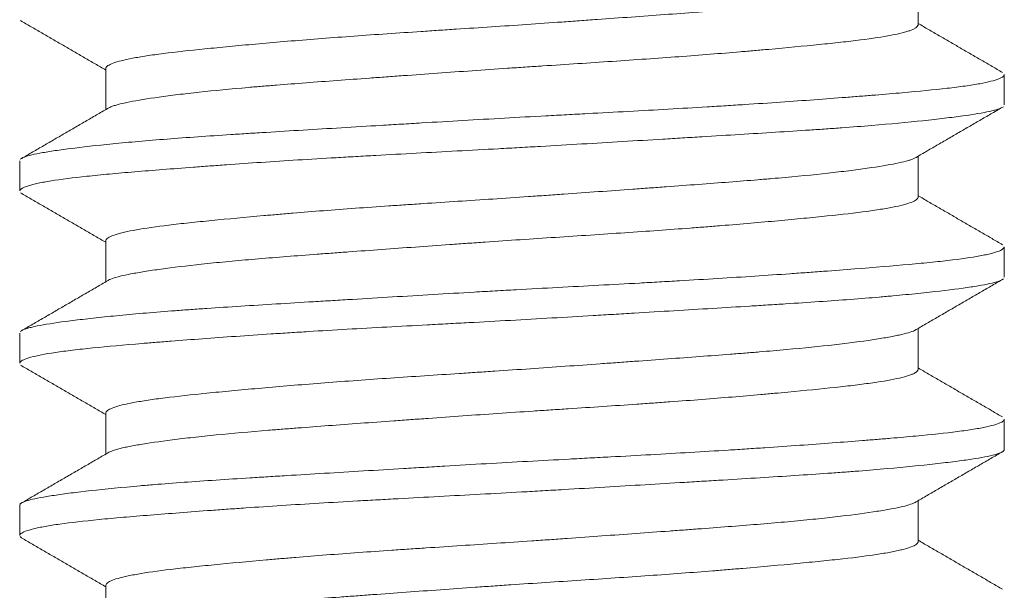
# Model space of a CAD drawing. Header units: millimetres. Extents: x 28 to 2257, y 19 to 785.
# Tile 39 of 55: x 1655.35 to 1659.35, y 363.8 to 366.12. Entities that reach past the tile are written whole.
import ezdxf

# ---------------------------------------------------------------- set-up
doc = ezdxf.new("R2010")
doc.units = ezdxf.units.MM
doc.layers.add('1', color=7, linetype='Continuous', true_color=0xffffff)

msp = doc.modelspace()

# ---------------------------------------------------------------- linework, layer by layer
at = {"layer": '1', "color": 155, "linetype": 'Continuous', "lineweight": 18}
for p, q in [((1659.0032, 366.0957), (1659.0032, 366.2626)), ((1655.7032, 365.9191), (1655.7032, 365.7523)), ((1659.3532, 365.7715), (1659.3532, 365.8935)), ((1659.0032, 365.396), (1659.0032, 365.5626)), ((1655.3532, 365.544), (1655.3532, 365.4214)), ((1655.7032, 365.2191), (1655.7032, 365.0523)), ((1659.3532, 365.0709), (1659.3532, 365.1936)), ((1655.3532, 364.8434), (1655.3532, 364.7214)), ((1659.0032, 364.6956), (1659.0032, 364.8626)), ((1655.7032, 364.5193), (1655.7032, 364.3523)), ((1659.3532, 364.3715), (1659.3532, 364.4938)), ((1659.0032, 363.996), (1659.0032, 364.1626)), ((1655.3532, 364.1437), (1655.3532, 364.0211)), ((1655.3547, 364.0167), (1655.3608, 364.0113)), ((1655.7032, 363.8189), (1655.7032, 363.6523))]:
    msp.add_line(p, q, dxfattribs=at)
for points, knots in [([(1658.9937, 366.2571), (1658.9918, 366.2559), (1658.9896, 366.2548), (1658.9739, 366.2474), (1658.9525, 366.2413), (1658.9155, 366.2334), (1658.9076, 366.2318), (1658.8907, 366.2286), (1658.8818, 366.227), (1658.8535, 366.2221), (1658.8329, 366.2189), (1658.7657, 366.209), (1658.7137, 366.2023), (1658.6398, 366.1939), (1658.6246, 366.1922), (1658.5932, 366.1889), (1658.5772, 366.1872), (1658.528, 366.1823), (1658.4938, 366.179), (1658.3874, 366.1695), (1658.3111, 366.1634), (1658.2091, 366.1555), (1658.1883, 366.1539), (1658.1462, 366.1508), (1658.125, 366.1492), (1658.0608, 366.1444), (1658.0172, 366.1412), (1657.8845, 366.1315), (1657.7931, 366.1248), (1657.6752, 366.1164), (1657.6514, 366.1147), (1657.6038, 366.1113), (1657.58, 366.1096), (1657.5085, 366.1045), (1657.4609, 366.1012), (1657.3177, 366.0913), (1657.2221, 366.0851), (1657.1025, 366.0772), (1657.0786, 366.0757), (1657.0311, 366.0725), (1657.0076, 366.071), (1656.9375, 366.0663), (1656.8914, 366.0632), (1656.7551, 366.0538), (1656.6668, 366.0474), (1656.5385, 366.0374), (1656.497, 366.0341), (1656.4165, 366.0274), (1656.3387, 366.0207), (1656.2476, 366.0124), (1656.1959, 366.0075), (1656.1621, 366.0042), (1656.1455, 366.0026), (1656.0644, 365.9946), (1656.0067, 365.9884), (1655.9305, 365.9791), (1655.895, 365.9744), (1655.8635, 365.9696), (1655.8434, 365.9663), (1655.8338, 365.9647), (1655.7883, 365.9565), (1655.7602, 365.9499), (1655.7301, 365.9398), (1655.718, 365.9348), (1655.7106, 365.9297), (1655.7067, 365.9264), (1655.7052, 365.9247), (1655.7036, 365.9217), (1655.7033, 365.9205), (1655.7032, 365.9192)], [0, 0, 0, 0, 0.010589, 0.010589, 0.06814, 0.06814, 0.082528, 0.082528, 0.096915, 0.096915, 0.125691, 0.125691, 0.183241, 0.183241, 0.197629, 0.197629, 0.212017, 0.212017, 0.240792, 0.240792, 0.298343, 0.298343, 0.31273, 0.31273, 0.327118, 0.327118, 0.355893, 0.355893, 0.413444, 0.413444, 0.427831, 0.427831, 0.442219, 0.442219, 0.470994, 0.470994, 0.528545, 0.528545, 0.542933, 0.542933, 0.55732, 0.55732, 0.586096, 0.586096, 0.643646, 0.643646, 0.672422, 0.672422, 0.701197, 0.729972, 0.74436, 0.74436, 0.758748, 0.758748, 0.816298, 0.816298, 0.845074, 0.859461, 0.859461, 0.873849, 0.873849, 0.9314, 0.9314, 0.960175, 0.974563, 0.974563, 0.98895, 0.98895, 1, 1, 1, 1]), ([(1655.7125, 365.7577), (1655.7163, 365.76), (1655.7211, 365.7623), (1655.7311, 365.7661), (1655.7357, 365.7677), (1655.746, 365.7708), (1655.7516, 365.7724), (1655.7699, 365.7771), (1655.7841, 365.7802), (1655.8323, 365.7896), (1655.872, 365.7961), (1655.9313, 365.8044), (1655.9437, 365.806), (1655.9693, 365.8094), (1655.9825, 365.8111), (1656.0234, 365.8161), (1656.0522, 365.8194), (1656.1432, 365.8294), (1656.21, 365.8358), (1656.3013, 365.8437), (1656.32, 365.8453), (1656.358, 365.8484), (1656.3772, 365.85), (1656.4357, 365.8546), (1656.4756, 365.8577), (1656.5986, 365.8671), (1656.6845, 365.8734), (1656.797, 365.8816), (1656.8198, 365.8833), (1656.8655, 365.8866), (1656.8884, 365.8882), (1656.9575, 365.8932), (1657.0039, 365.8966), (1657.144, 365.9066), (1657.2388, 365.9133), (1657.3591, 365.9215), (1657.3833, 365.9231), (1657.4312, 365.9263), (1657.4551, 365.9279), (1657.5265, 365.9326), (1657.5738, 365.9357), (1657.7145, 365.9449), (1657.8069, 365.9511), (1657.9434, 365.9606), (1657.988, 365.9638), (1658.0749, 365.9703), (1658.1599, 365.9768), (1658.2611, 365.9851), (1658.3195, 365.9901), (1658.3579, 365.9935), (1658.377, 365.9951), (1658.4703, 366.0035), (1658.5386, 366.01), (1658.6319, 366.0194), (1658.6763, 366.0241), (1658.7171, 366.0287), (1658.7436, 366.0319), (1658.7564, 366.0334), (1658.8182, 366.0413), (1658.8598, 366.0476), (1658.9108, 366.0573), (1658.9335, 366.0622), (1658.9519, 366.0673), (1658.9631, 366.0706), (1658.9682, 366.0723), (1658.9911, 366.0808), (1659.0011, 366.0875), (1659.0031, 366.0949), (1659.0032, 366.0957), (1659.0032, 366.0966)], [0, 0, 0, 0, 0.021024, 0.021024, 0.035306, 0.035306, 0.049589, 0.049589, 0.078154, 0.078154, 0.135283, 0.135283, 0.149566, 0.149566, 0.163848, 0.163848, 0.192413, 0.192413, 0.249543, 0.249543, 0.263825, 0.263825, 0.278108, 0.278108, 0.306673, 0.306673, 0.363803, 0.363803, 0.378085, 0.378085, 0.392367, 0.392367, 0.420932, 0.420932, 0.478062, 0.478062, 0.492345, 0.492345, 0.506627, 0.506627, 0.535192, 0.535192, 0.592322, 0.592322, 0.620887, 0.620887, 0.649452, 0.678016, 0.692299, 0.692299, 0.706581, 0.706581, 0.763711, 0.763711, 0.792276, 0.806559, 0.806559, 0.820841, 0.820841, 0.877971, 0.877971, 0.906536, 0.920818, 0.920818, 0.935101, 0.935101, 0.99223, 0.99223, 1, 1, 1, 1]), ([(1655.3614, 365.5539), (1655.3631, 365.5549), (1655.3649, 365.5559), (1655.3802, 365.5628), (1655.4027, 365.5687), (1655.4427, 365.5763), (1655.4513, 365.5778), (1655.4696, 365.5809), (1655.4794, 365.5824), (1655.5102, 365.5871), (1655.5329, 365.5902), (1655.6072, 365.5997), (1655.6649, 365.6062), (1655.7476, 365.6144), (1655.7646, 365.6161), (1655.7998, 365.6194), (1655.8179, 365.621), (1655.8733, 365.6259), (1655.9118, 365.6291), (1656.0321, 365.6385), (1656.1185, 365.6444), (1656.2346, 365.652), (1656.2582, 365.6535), (1656.3062, 365.6565), (1656.3306, 365.658), (1656.4042, 365.6626), (1656.4542, 365.6657), (1656.6068, 365.675), (1656.7122, 365.6813), (1656.8484, 365.6895), (1656.8759, 365.6911), (1656.9313, 365.6944), (1656.9591, 365.6961), (1657.0426, 365.7011), (1657.0984, 365.7044), (1657.2661, 365.7142), (1657.3784, 365.7205), (1657.5194, 365.7281), (1657.5477, 365.7296), (1657.6042, 365.7327), (1657.6324, 365.7342), (1657.7163, 365.7387), (1657.7716, 365.7417), (1657.9354, 365.7506), (1658.0419, 365.7567), (1658.1717, 365.7645), (1658.1975, 365.7661), (1658.2487, 365.7693), (1658.274, 365.7709), (1658.3489, 365.7758), (1658.3973, 365.779), (1658.5386, 365.7888), (1658.6272, 365.7953), (1658.7311, 365.8034), (1658.7515, 365.805), (1658.7916, 365.8081), (1658.8112, 365.8097), (1658.8684, 365.8143), (1658.9046, 365.8174), (1659.0073, 365.8264), (1659.0681, 365.8323), (1659.1342, 365.84), (1659.147, 365.8415), (1659.1714, 365.8447), (1659.1831, 365.8462), (1659.2163, 365.851), (1659.236, 365.8541), (1659.2886, 365.8638), (1659.3145, 365.8703), (1659.3354, 365.8786), (1659.339, 365.8803), (1659.345, 365.8836), (1659.3474, 365.8852), (1659.3522, 365.8896), (1659.3535, 365.8923), (1659.3531, 365.8949)], [0, 0, 0, 0, 0.00885, 0.00885, 0.064159, 0.064159, 0.077987, 0.077987, 0.091814, 0.091814, 0.119469, 0.119469, 0.174779, 0.174779, 0.188606, 0.188606, 0.202434, 0.202434, 0.230088, 0.230088, 0.285398, 0.285398, 0.299226, 0.299226, 0.313053, 0.313053, 0.340708, 0.340708, 0.396018, 0.396018, 0.409845, 0.409845, 0.423673, 0.423673, 0.451327, 0.451327, 0.506637, 0.506637, 0.520465, 0.520465, 0.534292, 0.534292, 0.561947, 0.561947, 0.617257, 0.617257, 0.631084, 0.631084, 0.644912, 0.644912, 0.672566, 0.672566, 0.727876, 0.727876, 0.741704, 0.741704, 0.755531, 0.755531, 0.783186, 0.783186, 0.838496, 0.838496, 0.852323, 0.852323, 0.86615, 0.86615, 0.893805, 0.893805, 0.949115, 0.949115, 0.962942, 0.962942, 0.97677, 0.97677, 1, 1, 1, 1]), ([(1659.3452, 365.7611), (1659.341, 365.7586), (1659.3353, 365.7562), (1659.3234, 365.7522), (1659.3183, 365.7507), (1659.3069, 365.7477), (1659.3006, 365.7462), (1659.2663, 365.7386), (1659.23, 365.7326), (1659.1623, 365.7232), (1659.1376, 365.72), (1659.0971, 365.7152), (1659.083, 365.7136), (1659.0538, 365.7103), (1659.0386, 365.7086), (1658.9608, 365.7004), (1658.8912, 365.6939), (1658.7761, 365.6843), (1658.736, 365.6812), (1658.6731, 365.6766), (1658.6517, 365.675), (1658.6079, 365.672), (1658.5856, 365.6704), (1658.4729, 365.6629), (1658.3779, 365.657), (1658.2285, 365.6478), (1658.1776, 365.6447), (1658.0993, 365.64), (1658.0729, 365.6384), (1658.0196, 365.6351), (1657.9927, 365.6335), (1657.858, 365.6254), (1657.7485, 365.6189), (1657.5818, 365.609), (1657.5257, 365.6057), (1657.4411, 365.6009), (1657.4127, 365.5992), (1657.3559, 365.596), (1657.3274, 365.5944), (1657.186, 365.5867), (1657.0743, 365.5808), (1656.909, 365.5718), (1656.8543, 365.5689), (1656.7727, 365.5643), (1656.7456, 365.5628), (1656.6917, 365.5597), (1656.6649, 365.5582), (1656.5328, 365.5504), (1656.4316, 365.5441), (1656.2866, 365.5344), (1656.2394, 365.5311), (1656.1703, 365.5262), (1656.1475, 365.5245), (1656.1026, 365.5212), (1656.0806, 365.5196), (1655.9727, 365.5114), (1655.8935, 365.5052), (1655.7852, 365.4961), (1655.7508, 365.4931), (1655.702, 365.4886), (1655.6861, 365.4871), (1655.6553, 365.484), (1655.6405, 365.4825), (1655.5691, 365.4749), (1655.5209, 365.4688), (1655.4616, 365.4593), (1655.4439, 365.4561), (1655.4209, 365.4511), (1655.4137, 365.4495), (1655.4006, 365.4462), (1655.3947, 365.4445), (1655.3679, 365.4363), (1655.3561, 365.4297), (1655.3534, 365.4227), (1655.3532, 365.422), (1655.3532, 365.4213)], [0, 0, 0, 0, 0.022869, 0.022869, 0.036745, 0.036745, 0.050622, 0.050622, 0.106128, 0.106128, 0.133881, 0.133881, 0.147758, 0.147758, 0.161634, 0.161634, 0.21714, 0.21714, 0.244893, 0.244893, 0.25877, 0.25877, 0.272647, 0.272647, 0.328153, 0.328153, 0.355906, 0.355906, 0.369782, 0.369782, 0.383659, 0.383659, 0.439165, 0.439165, 0.466918, 0.466918, 0.480795, 0.480795, 0.494671, 0.494671, 0.550178, 0.550178, 0.577931, 0.577931, 0.591807, 0.591807, 0.605684, 0.605684, 0.66119, 0.66119, 0.688943, 0.688943, 0.70282, 0.70282, 0.716696, 0.716696, 0.772202, 0.772202, 0.799956, 0.799956, 0.813832, 0.813832, 0.827709, 0.827709, 0.883215, 0.883215, 0.910968, 0.910968, 0.924845, 0.924845, 0.938721, 0.938721, 0.994227, 0.994227, 1, 1, 1, 1]), ([(1658.9936, 365.557), (1658.992, 365.5561), (1658.9902, 365.5551), (1658.985, 365.5526), (1658.9813, 365.551), (1658.9727, 365.5479), (1658.9679, 365.5463), (1658.952, 365.5416), (1658.9394, 365.5385), (1658.8957, 365.5291), (1658.8589, 365.5227), (1658.8028, 365.5144), (1658.7911, 365.5128), (1658.7668, 365.5094), (1658.7542, 365.5077), (1658.7153, 365.5027), (1658.6877, 365.4994), (1658.6001, 365.4894), (1658.5352, 365.4828), (1658.446, 365.4748), (1658.4277, 365.4732), (1658.3906, 365.47), (1658.3718, 365.4684), (1658.3145, 365.4637), (1658.2753, 365.4606), (1658.1542, 365.4513), (1658.0692, 365.445), (1657.9573, 365.4368), (1657.9347, 365.4351), (1657.8894, 365.4318), (1657.8666, 365.4302), (1657.798, 365.4252), (1657.7056, 365.4185), (1657.588, 365.4101), (1657.5164, 365.4051), (1657.4684, 365.4017), (1657.4443, 365.4001), (1657.3234, 365.3917), (1657.2277, 365.3854), (1657.0858, 365.3761), (1657.0152, 365.3715), (1656.9452, 365.3668), (1656.8986, 365.3637), (1656.8754, 365.3621), (1656.7603, 365.3542), (1656.672, 365.3478), (1656.5452, 365.3379), (1656.4831, 365.333), (1656.4232, 365.3279), (1656.3837, 365.3245), (1656.3642, 365.3228), (1656.2687, 365.3144), (1656.1985, 365.3078), (1656.1019, 365.2983), (1656.0559, 365.2936), (1656.0132, 365.2889), (1655.9856, 365.2857), (1655.9722, 365.2842), (1655.9077, 365.2763), (1655.8639, 365.27), (1655.8093, 365.2603), (1655.793, 365.257), (1655.7714, 365.2521), (1655.7647, 365.2504), (1655.7523, 365.247), (1655.7466, 365.2453), (1655.7209, 365.2369), (1655.7086, 365.2301), (1655.7037, 365.2221), (1655.7033, 365.2206), (1655.7032, 365.2191)], [0, 0, 0, 0, 0.008748, 0.008748, 0.023135, 0.023135, 0.037523, 0.037523, 0.066298, 0.066298, 0.123849, 0.123849, 0.138237, 0.138237, 0.152624, 0.152624, 0.1814, 0.1814, 0.23895, 0.23895, 0.253338, 0.253338, 0.267726, 0.267726, 0.296501, 0.296501, 0.354052, 0.354052, 0.368439, 0.368439, 0.382827, 0.382827, 0.411602, 0.440378, 0.454765, 0.454765, 0.469153, 0.469153, 0.526703, 0.526703, 0.555479, 0.569866, 0.569866, 0.584254, 0.584254, 0.641805, 0.641805, 0.67058, 0.684968, 0.684968, 0.699355, 0.699355, 0.756906, 0.756906, 0.785681, 0.800069, 0.800069, 0.814457, 0.814457, 0.872007, 0.872007, 0.900783, 0.900783, 0.91517, 0.91517, 0.929558, 0.929558, 0.987109, 0.987109, 1, 1, 1, 1]), ([(1655.7123, 365.0576), (1655.7129, 365.058), (1655.7135, 365.0583), (1655.7197, 365.0618), (1655.7273, 365.0649), (1655.756, 365.0742), (1655.783, 365.0803), (1655.827, 365.0883), (1655.8363, 365.09), (1655.8559, 365.0932), (1655.8662, 365.0948), (1655.8982, 365.0998), (1655.9214, 365.103), (1655.9959, 365.113), (1656.0524, 365.1197), (1656.1317, 365.128), (1656.1481, 365.1296), (1656.1815, 365.1329), (1656.1985, 365.1345), (1656.2504, 365.1393), (1656.2864, 365.1424), (1656.3978, 365.1518), (1656.4771, 365.1579), (1656.5825, 365.1658), (1656.6039, 365.1674), (1656.647, 365.1706), (1656.6688, 365.1722), (1656.7344, 365.177), (1656.7788, 365.1803), (1656.9139, 365.1901), (1657.0064, 365.1968), (1657.1252, 365.2052), (1657.1492, 365.2069), (1657.1968, 365.2103), (1657.2207, 365.212), (1657.2921, 365.2169), (1657.3397, 365.2202), (1657.4823, 365.2298), (1657.5771, 365.2359), (1657.719, 365.2453), (1657.7656, 365.2484), (1657.8573, 365.2546), (1657.9474, 365.2609), (1658.0565, 365.2689), (1658.1202, 365.2738), (1658.1623, 365.2771), (1658.1832, 365.2788), (1658.2864, 365.2871), (1658.3634, 365.2938), (1658.4711, 365.3037), (1658.5056, 365.307), (1658.5554, 365.3118), (1658.5717, 365.3134), (1658.6036, 365.3165), (1658.6192, 365.3181), (1658.695, 365.326), (1658.7483, 365.3321), (1658.8177, 365.3415), (1658.8498, 365.3463), (1658.8778, 365.3511), (1658.8955, 365.3544), (1658.9039, 365.356), (1658.9433, 365.3643), (1658.9666, 365.3709), (1658.9895, 365.381), (1658.9979, 365.386), (1659.0017, 365.391), (1659.003, 365.3939), (1659.0032, 365.3952), (1659.0032, 365.3964)], [0, 0, 0, 0, 0.003428, 0.003428, 0.031993, 0.031993, 0.089122, 0.089122, 0.103405, 0.103405, 0.117687, 0.117687, 0.146252, 0.146252, 0.203382, 0.203382, 0.217665, 0.217665, 0.231947, 0.231947, 0.260512, 0.260512, 0.317642, 0.317642, 0.331924, 0.331924, 0.346207, 0.346207, 0.374771, 0.374771, 0.431901, 0.431901, 0.446184, 0.446184, 0.460466, 0.460466, 0.489031, 0.489031, 0.546161, 0.546161, 0.574726, 0.574726, 0.603291, 0.631856, 0.646138, 0.646138, 0.66042, 0.66042, 0.71755, 0.71755, 0.746115, 0.746115, 0.760398, 0.760398, 0.77468, 0.77468, 0.83181, 0.83181, 0.860375, 0.874657, 0.874657, 0.88894, 0.88894, 0.946069, 0.946069, 0.974634, 0.988917, 0.988917, 1, 1, 1, 1]), ([(1655.3609, 364.8536), (1655.364, 364.8555), (1655.3681, 364.8574), (1655.377, 364.8608), (1655.3815, 364.8623), (1655.3919, 364.8653), (1655.3977, 364.8668), (1655.4167, 364.8713), (1655.4317, 364.8743), (1655.4833, 364.8834), (1655.5264, 364.8896), (1655.5915, 364.8976), (1655.6051, 364.8992), (1655.6334, 364.9025), (1655.6482, 364.9041), (1655.6936, 364.9091), (1655.7258, 364.9123), (1655.8277, 364.9221), (1655.9028, 364.9286), (1656.0058, 364.9363), (1656.0269, 364.9379), (1656.0699, 364.941), (1656.0919, 364.9425), (1656.1587, 364.947), (1656.2044, 364.95), (1656.3452, 364.959), (1656.4438, 364.9651), (1656.573, 364.9729), (1656.5991, 364.9745), (1656.6521, 364.9777), (1656.6788, 364.9793), (1656.7593, 364.9841), (1656.8133, 364.9874), (1656.9769, 364.9972), (1657.0877, 365.0038), (1657.2285, 365.0119), (1657.2568, 365.0136), (1657.3136, 365.0168), (1657.342, 365.0184), (1657.4271, 365.0231), (1657.4834, 365.0262), (1657.6513, 365.0352), (1657.7619, 365.0411), (1657.8983, 365.0486), (1657.9255, 365.0501), (1657.9797, 365.0532), (1658.0067, 365.0547), (1658.0866, 365.0594), (1658.1388, 365.0625), (1658.292, 365.0719), (1658.3897, 365.0784), (1658.5062, 365.0866), (1658.5292, 365.0882), (1658.5747, 365.0915), (1658.5971, 365.0932), (1658.6629, 365.0981), (1658.705, 365.1013), (1658.8261, 365.1108), (1658.8999, 365.1168), (1658.9833, 365.1243), (1658.9996, 365.1258), (1659.0312, 365.1289), (1659.0465, 365.1304), (1659.0907, 365.135), (1659.118, 365.138), (1659.1932, 365.1472), (1659.2347, 365.1535), (1659.2756, 365.1616), (1659.2833, 365.1633), (1659.2974, 365.1666), (1659.3039, 365.1682), (1659.3215, 365.1732), (1659.3308, 365.1765), (1659.3485, 365.1848), (1659.3536, 365.1898), (1659.3532, 365.1946)], [0, 0, 0, 0, 0.017257, 0.017257, 0.031084, 0.031084, 0.044912, 0.044912, 0.072566, 0.072566, 0.127876, 0.127876, 0.141704, 0.141704, 0.155531, 0.155531, 0.183186, 0.183186, 0.238496, 0.238496, 0.252323, 0.252323, 0.26615, 0.26615, 0.293805, 0.293805, 0.349115, 0.349115, 0.362942, 0.362942, 0.37677, 0.37677, 0.404425, 0.404425, 0.459735, 0.459735, 0.473562, 0.473562, 0.487389, 0.487389, 0.515044, 0.515044, 0.570354, 0.570354, 0.584181, 0.584181, 0.598009, 0.598009, 0.625664, 0.625664, 0.680973, 0.680973, 0.694801, 0.694801, 0.708628, 0.708628, 0.736283, 0.736283, 0.791593, 0.791593, 0.80542, 0.80542, 0.819248, 0.819248, 0.846903, 0.846903, 0.902212, 0.902212, 0.91604, 0.91604, 0.929867, 0.929867, 0.957522, 0.957522, 1, 1, 1, 1]), ([(1659.3447, 365.0608), (1659.3368, 365.0562), (1659.3235, 365.0517), (1659.2925, 365.0442), (1659.2779, 365.0412), (1659.2524, 365.0367), (1659.2433, 365.0351), (1659.224, 365.032), (1659.2137, 365.0305), (1659.16, 365.0226), (1659.1086, 365.0163), (1659.0193, 365.0065), (1658.9874, 365.0033), (1658.9365, 364.9983), (1658.919, 364.9967), (1658.8829, 364.9934), (1658.8645, 364.9917), (1658.7704, 364.9837), (1658.6888, 364.9775), (1658.5571, 364.9685), (1658.5116, 364.9655), (1658.441, 364.961), (1658.417, 364.9595), (1658.3684, 364.9564), (1658.3439, 364.9549), (1658.2201, 364.9472), (1658.1175, 364.941), (1657.9583, 364.9315), (1657.9044, 364.9282), (1657.8222, 364.9233), (1657.7945, 364.9216), (1657.7388, 364.9183), (1657.711, 364.9167), (1657.5716, 364.9084), (1657.4596, 364.9018), (1657.2911, 364.8924), (1657.2348, 364.8894), (1657.1502, 364.8848), (1657.1219, 364.8833), (1657.0655, 364.8803), (1657.0375, 364.8788), (1656.8982, 364.8713), (1656.7896, 364.8654), (1656.6307, 364.8562), (1656.5784, 364.8531), (1656.5011, 364.8483), (1656.4755, 364.8467), (1656.4247, 364.8435), (1656.3997, 364.8419), (1656.2764, 364.8338), (1656.1835, 364.8272), (1656.0524, 364.8175), (1656.0101, 364.8142), (1655.9488, 364.8094), (1655.9287, 364.8079), (1655.8893, 364.8047), (1655.8701, 364.8032), (1655.7768, 364.7955), (1655.71, 364.7896), (1655.6215, 364.7806), (1655.5939, 364.7775), (1655.5556, 364.7729), (1655.5433, 364.7713), (1655.5198, 364.7682), (1655.5087, 364.7666), (1655.4559, 364.7587), (1655.4229, 364.7522), (1655.387, 364.7424), (1655.3773, 364.7391), (1655.3664, 364.7341), (1655.3633, 364.7325), (1655.3583, 364.7292), (1655.3564, 364.7276), (1655.3539, 364.7243), (1655.3532, 364.7227), (1655.3532, 364.7211)], [0, 0, 0, 0, 0.042185, 0.042185, 0.069938, 0.069938, 0.083814, 0.083814, 0.097691, 0.097691, 0.153197, 0.153197, 0.18095, 0.18095, 0.194827, 0.194827, 0.208703, 0.208703, 0.26421, 0.26421, 0.291963, 0.291963, 0.305839, 0.305839, 0.319716, 0.319716, 0.375222, 0.375222, 0.402975, 0.402975, 0.416852, 0.416852, 0.430728, 0.430728, 0.486234, 0.486234, 0.513988, 0.513988, 0.527864, 0.527864, 0.541741, 0.541741, 0.597247, 0.597247, 0.625, 0.625, 0.638877, 0.638877, 0.652753, 0.652753, 0.708259, 0.708259, 0.736012, 0.736012, 0.749889, 0.749889, 0.763766, 0.763766, 0.819272, 0.819272, 0.847025, 0.847025, 0.860901, 0.860901, 0.874778, 0.874778, 0.930284, 0.930284, 0.958037, 0.958037, 0.971914, 0.971914, 0.98579, 0.98579, 1, 1, 1, 1]), ([(1658.9932, 364.8568), (1658.992, 364.8561), (1658.9906, 364.8553), (1658.9766, 364.8484), (1658.956, 364.8422), (1658.9197, 364.8343), (1658.912, 364.8327), (1658.8955, 364.8295), (1658.8868, 364.8279), (1658.8593, 364.8231), (1658.8391, 364.8198), (1658.773, 364.81), (1658.7216, 364.8033), (1658.6039, 364.7898), (1658.5391, 364.7831), (1658.4336, 364.7736), (1658.3787, 364.7689), (1658.3206, 364.7642), (1658.2812, 364.7611), (1658.261, 364.7595), (1658.1591, 364.7516), (1658.0742, 364.7454), (1657.942, 364.7357), (1657.8746, 364.7308), (1657.8053, 364.7257), (1657.7587, 364.7224), (1657.7352, 364.7207), (1657.6175, 364.7122), (1657.5227, 364.7055), (1657.3795, 364.6956), (1657.3317, 364.6923), (1657.2597, 364.6876), (1657.2356, 364.686), (1657.1875, 364.6828), (1657.1634, 364.6812), (1657.0439, 364.6734), (1656.9506, 364.6673), (1656.8138, 364.6579), (1656.7688, 364.6547), (1656.6798, 364.6482), (1656.6357, 364.6449), (1656.5076, 364.635), (1656.427, 364.6284), (1656.3131, 364.6183), (1656.2763, 364.615), (1656.223, 364.61), (1656.2054, 364.6084), (1656.1712, 364.6051), (1656.1545, 364.6035), (1656.0732, 364.5955), (1656.015, 364.5893), (1655.9376, 364.58), (1655.9135, 364.5768), (1655.88, 364.572), (1655.8692, 364.5704), (1655.8487, 364.5672), (1655.839, 364.5656), (1655.7929, 364.5575), (1655.7641, 364.5509), (1655.7327, 364.5408), (1655.7242, 364.5374), (1655.7146, 364.5323), (1655.7119, 364.5306), (1655.7076, 364.5273), (1655.706, 364.5256), (1655.7038, 364.5223), (1655.7032, 364.5206), (1655.7032, 364.5189)], [0, 0, 0, 0, 0.006906, 0.006906, 0.064457, 0.064457, 0.078844, 0.078844, 0.093232, 0.093232, 0.122007, 0.122007, 0.179558, 0.179558, 0.237109, 0.237109, 0.265884, 0.280272, 0.280272, 0.294659, 0.294659, 0.35221, 0.35221, 0.380985, 0.395373, 0.395373, 0.409761, 0.409761, 0.467311, 0.467311, 0.496087, 0.496087, 0.510474, 0.510474, 0.524862, 0.524862, 0.582413, 0.582413, 0.611188, 0.611188, 0.639963, 0.639963, 0.697514, 0.697514, 0.726289, 0.726289, 0.740677, 0.740677, 0.755064, 0.755064, 0.812615, 0.812615, 0.84139, 0.84139, 0.855778, 0.855778, 0.870166, 0.870166, 0.927716, 0.927716, 0.956492, 0.956492, 0.970879, 0.970879, 0.985267, 0.985267, 1, 1, 1, 1]), ([(1655.7129, 364.358), (1655.7203, 364.3624), (1655.7319, 364.3668), (1655.7534, 364.3729), (1655.7595, 364.3744), (1655.7727, 364.3776), (1655.7798, 364.3792), (1655.8024, 364.3839), (1655.8194, 364.3871), (1655.876, 364.3967), (1655.921, 364.4032), (1655.9868, 364.4116), (1656.0005, 364.4133), (1656.0286, 364.4167), (1656.0431, 364.4183), (1656.0875, 364.4233), (1656.1186, 364.4266), (1656.2163, 364.4364), (1656.2873, 364.4426), (1656.3834, 364.4505), (1656.4031, 364.452), (1656.4428, 364.4552), (1656.4629, 364.4567), (1656.5238, 364.4614), (1656.5653, 364.4645), (1656.6925, 364.474), (1656.7809, 364.4805), (1656.896, 364.4888), (1656.9192, 364.4905), (1656.9657, 364.4938), (1656.989, 364.4955), (1657.059, 364.5005), (1657.106, 364.5039), (1657.2475, 364.5139), (1657.3427, 364.5205), (1657.463, 364.5284), (1657.4871, 364.53), (1657.5348, 364.5331), (1657.5585, 364.5347), (1657.6294, 364.5393), (1657.723, 364.5455), (1657.8377, 364.5532), (1657.9054, 364.558), (1657.9503, 364.5612), (1657.9727, 364.5628), (1658.0837, 364.5709), (1658.1679, 364.5774), (1658.2877, 364.5874), (1658.346, 364.5924), (1658.4017, 364.5974), (1658.4383, 364.6007), (1658.4564, 364.6024), (1658.5446, 364.6106), (1658.6086, 364.6169), (1658.695, 364.6262), (1658.7358, 364.6308), (1658.7729, 364.6355), (1658.7968, 364.6387), (1658.8083, 364.6403), (1658.8634, 364.6482), (1658.8995, 364.6546), (1658.9421, 364.6645), (1658.9605, 364.6695), (1658.9744, 364.6746), (1658.9827, 364.6779), (1658.9863, 364.6796), (1658.9987, 364.6864), (1659.0033, 364.6914), (1659.0032, 364.6962)], [0, 0, 0, 0, 0.041209, 0.041209, 0.055517, 0.055517, 0.069826, 0.069826, 0.098443, 0.098443, 0.155678, 0.155678, 0.169986, 0.169986, 0.184295, 0.184295, 0.212912, 0.212912, 0.270147, 0.270147, 0.284455, 0.284455, 0.298764, 0.298764, 0.327381, 0.327381, 0.384615, 0.384615, 0.398924, 0.398924, 0.413233, 0.413233, 0.44185, 0.44185, 0.499084, 0.499084, 0.513393, 0.513393, 0.527701, 0.527701, 0.556319, 0.584936, 0.599245, 0.599245, 0.613553, 0.613553, 0.670788, 0.670788, 0.699405, 0.713713, 0.713713, 0.728022, 0.728022, 0.785256, 0.785256, 0.813874, 0.828182, 0.828182, 0.842491, 0.842491, 0.899725, 0.899725, 0.928342, 0.942651, 0.942651, 0.95696, 0.95696, 1, 1, 1, 1]), ([(1655.3532, 364.1446), (1655.3533, 364.1458), (1655.3538, 364.147), (1655.3557, 364.1497), (1655.3574, 364.1513), (1655.3642, 364.1559), (1655.3711, 364.1589), (1655.3989, 364.1678), (1655.4266, 364.1737), (1655.4728, 364.1814), (1655.4826, 364.1829), (1655.5034, 364.186), (1655.5145, 364.1876), (1655.5491, 364.1924), (1655.5742, 364.1956), (1655.6556, 364.2052), (1655.7178, 364.2117), (1655.8057, 364.2199), (1655.8237, 364.2216), (1655.8609, 364.2248), (1655.88, 364.2264), (1655.9385, 364.2313), (1655.979, 364.2344), (1656.1048, 364.2436), (1656.1946, 364.2495), (1656.3141, 364.257), (1656.3383, 364.2585), (1656.3876, 364.2616), (1656.4127, 364.2631), (1656.4884, 364.2678), (1656.5397, 364.2709), (1656.6957, 364.2803), (1656.8027, 364.2867), (1656.9403, 364.295), (1656.968, 364.2966), (1657.0238, 364.2999), (1657.052, 364.3016), (1657.1363, 364.3066), (1657.1925, 364.3099), (1657.3609, 364.3195), (1657.4732, 364.3256), (1657.6133, 364.3332), (1657.6413, 364.3347), (1657.6973, 364.3377), (1657.7254, 364.3392), (1657.8088, 364.3437), (1657.8636, 364.3467), (1658.0255, 364.3557), (1658.1302, 364.3619), (1658.2569, 364.3698), (1658.282, 364.3714), (1658.3319, 364.3747), (1658.3567, 364.3763), (1658.4297, 364.3812), (1658.4768, 364.3845), (1658.6137, 364.3943), (1658.6989, 364.4008), (1658.7979, 364.4087), (1658.8174, 364.4102), (1658.8554, 364.4133), (1658.8741, 364.4148), (1658.9285, 364.4194), (1658.9626, 364.4224), (1659.059, 364.4314), (1659.1152, 364.4374), (1659.1752, 364.4452), (1659.1867, 364.4467), (1659.2086, 364.4499), (1659.2191, 364.4515), (1659.2486, 364.4563), (1659.2659, 364.4595), (1659.3109, 364.4693), (1659.3316, 364.4759), (1659.3458, 364.4841), (1659.3481, 364.4857), (1659.3514, 364.489), (1659.3525, 364.4906), (1659.3531, 364.493), (1659.3532, 364.4937), (1659.3532, 364.4944)], [0, 0, 0, 0, 0.010453, 0.010453, 0.023922, 0.023922, 0.050862, 0.050862, 0.104741, 0.104741, 0.118211, 0.118211, 0.131681, 0.131681, 0.158621, 0.158621, 0.2125, 0.2125, 0.22597, 0.22597, 0.23944, 0.23944, 0.266379, 0.266379, 0.320259, 0.320259, 0.333728, 0.333728, 0.347198, 0.347198, 0.374138, 0.374138, 0.428017, 0.428017, 0.441487, 0.441487, 0.454957, 0.454957, 0.481897, 0.481897, 0.535776, 0.535776, 0.549246, 0.549246, 0.562716, 0.562716, 0.589655, 0.589655, 0.643534, 0.643534, 0.657004, 0.657004, 0.670474, 0.670474, 0.697414, 0.697414, 0.751293, 0.751293, 0.764763, 0.764763, 0.778233, 0.778233, 0.805172, 0.805172, 0.859052, 0.859052, 0.872522, 0.872522, 0.885991, 0.885991, 0.912931, 0.912931, 0.96681, 0.96681, 0.98028, 0.98028, 0.99375, 0.99375, 1, 1, 1, 1]), ([(1659.3532, 364.3713), (1659.3532, 364.3701), (1659.353, 364.369), (1659.3509, 364.3647), (1659.347, 364.3617), (1659.3374, 364.3572), (1659.3337, 364.3557), (1659.3249, 364.3527), (1659.3199, 364.3512), (1659.2923, 364.3437), (1659.261, 364.3377), (1659.2007, 364.3285), (1659.1783, 364.3253), (1659.1413, 364.3205), (1659.1283, 364.3189), (1659.1014, 364.3157), (1659.0875, 364.3141), (1659.0154, 364.3059), (1658.9502, 364.2994), (1658.841, 364.2897), (1658.8027, 364.2864), (1658.7424, 364.2817), (1658.7217, 364.2801), (1658.6798, 364.277), (1658.6584, 364.2755), (1658.5501, 364.2679), (1658.4582, 364.262), (1658.3125, 364.2529), (1658.2627, 364.2499), (1658.1859, 364.2452), (1658.1599, 364.2436), (1658.1076, 364.2405), (1658.0813, 364.2389), (1657.949, 364.2309), (1657.8409, 364.2244), (1657.6754, 364.2145), (1657.6196, 364.2112), (1657.535, 364.2063), (1657.5066, 364.2046), (1657.45, 364.2014), (1657.4217, 364.1997), (1657.2805, 364.1918), (1657.1684, 364.1858), (1657.0016, 364.1768), (1656.9462, 364.1739), (1656.8635, 364.1693), (1656.8359, 364.1678), (1656.7812, 364.1648), (1656.7542, 364.1633), (1656.6201, 364.1556), (1656.5168, 364.1494), (1656.3677, 364.1398), (1656.319, 364.1366), (1656.2475, 364.1317), (1656.2239, 364.13), (1656.1775, 364.1267), (1656.1547, 364.1251), (1656.0429, 364.1169), (1655.9601, 364.1104), (1655.8456, 364.1012), (1655.8091, 364.0982), (1655.7569, 364.0936), (1655.7399, 364.0921), (1655.707, 364.0891), (1655.6911, 364.0876), (1655.6142, 364.08), (1655.5612, 364.074), (1655.4944, 364.0646), (1655.4743, 364.0614), (1655.4473, 364.0566), (1655.4389, 364.0549), (1655.4232, 364.0517), (1655.416, 364.05), (1655.3827, 364.0418), (1655.3657, 364.0352), (1655.3548, 364.0261), (1655.3532, 364.0235), (1655.3532, 364.0209)], [0, 0, 0, 0, 0.009897, 0.009897, 0.03679, 0.03679, 0.050237, 0.050237, 0.063683, 0.063683, 0.11747, 0.11747, 0.144363, 0.144363, 0.15781, 0.15781, 0.171256, 0.171256, 0.225043, 0.225043, 0.251936, 0.251936, 0.265383, 0.265383, 0.27883, 0.27883, 0.332616, 0.332616, 0.359509, 0.359509, 0.372956, 0.372956, 0.386403, 0.386403, 0.440189, 0.440189, 0.467083, 0.467083, 0.480529, 0.480529, 0.493976, 0.493976, 0.547762, 0.547762, 0.574656, 0.574656, 0.588102, 0.588102, 0.601549, 0.601549, 0.655336, 0.655336, 0.682229, 0.682229, 0.695676, 0.695676, 0.709122, 0.709122, 0.762909, 0.762909, 0.789802, 0.789802, 0.803249, 0.803249, 0.816695, 0.816695, 0.870482, 0.870482, 0.897375, 0.897375, 0.910822, 0.910822, 0.924269, 0.924269, 0.978055, 0.978055, 1, 1, 1, 1]), ([(1658.993, 364.1567), (1658.9921, 364.1561), (1658.9911, 364.1556), (1658.9778, 364.1487), (1658.9574, 364.1426), (1658.9149, 364.1332), (1658.8907, 364.1284), (1658.862, 364.1236), (1658.8418, 364.1203), (1658.8312, 364.1187), (1658.7759, 364.1104), (1658.7248, 364.1037), (1658.6382, 364.0937), (1658.5923, 364.0887), (1658.5426, 364.0837), (1658.5086, 364.0805), (1658.4912, 364.0788), (1658.4027, 364.0708), (1658.3271, 364.0647), (1658.2066, 364.0553), (1658.1446, 364.0506), (1658.0799, 364.0458), (1658.0361, 364.0426), (1658.0141, 364.0409), (1657.9031, 364.0328), (1657.8121, 364.0262), (1657.6724, 364.0162), (1657.6252, 364.0128), (1657.5537, 364.0077), (1657.5296, 364.006), (1657.4815, 364.0026), (1657.4574, 364.001), (1657.3374, 363.9927), (1657.242, 363.9864), (1657.0996, 363.977), (1657.0523, 363.9739), (1656.9816, 363.9693), (1656.958, 363.9677), (1656.9113, 363.9645), (1656.8881, 363.963), (1656.7735, 363.9551), (1656.6851, 363.9487), (1656.5574, 363.9389), (1656.5156, 363.9356), (1656.4543, 363.9305), (1656.4341, 363.9288), (1656.3944, 363.9255), (1656.375, 363.9238), (1656.2795, 363.9154), (1656.2087, 363.9088), (1656.111, 363.8992), (1656.0799, 363.8961), (1656.0205, 363.8897), (1655.9926, 363.8866), (1655.9147, 363.8772), (1655.8701, 363.871), (1655.8235, 363.8629), (1655.8147, 363.8613), (1655.7979, 363.858), (1655.79, 363.8563), (1655.7678, 363.8513), (1655.7551, 363.8479), (1655.7232, 363.8379), (1655.7101, 363.8311), (1655.7041, 363.8228), (1655.7034, 363.8212), (1655.7032, 363.8193), (1655.7032, 363.8191), (1655.7032, 363.8188)], [0, 0, 0, 0, 0.005064, 0.005064, 0.062615, 0.062615, 0.09139, 0.105778, 0.105778, 0.120166, 0.120166, 0.177716, 0.177716, 0.206492, 0.220879, 0.220879, 0.235267, 0.235267, 0.292818, 0.292818, 0.321593, 0.335981, 0.335981, 0.350368, 0.350368, 0.407919, 0.407919, 0.436694, 0.436694, 0.451082, 0.451082, 0.46547, 0.46547, 0.52302, 0.52302, 0.551796, 0.551796, 0.566183, 0.566183, 0.580571, 0.580571, 0.638122, 0.638122, 0.666897, 0.666897, 0.681285, 0.681285, 0.695672, 0.695672, 0.753223, 0.753223, 0.781998, 0.781998, 0.810773, 0.810773, 0.868324, 0.868324, 0.882712, 0.882712, 0.897099, 0.897099, 0.925875, 0.925875, 0.983425, 0.983425, 0.997813, 0.997813, 1, 1, 1, 1]), ([(1655.7125, 363.6577), (1655.7167, 363.6603), (1655.7224, 363.6629), (1655.7379, 363.6686), (1655.7484, 363.6716), (1655.7858, 363.6809), (1655.8186, 363.6872), (1655.8695, 363.6954), (1655.8802, 363.697), (1655.9025, 363.7003), (1655.9141, 363.702), (1655.9501, 363.7069), (1655.9758, 363.7103), (1656.0578, 363.7202), (1656.119, 363.7269), (1656.204, 363.735), (1656.2214, 363.7366), (1656.2569, 363.7398), (1656.2749, 363.7414), (1656.3299, 363.7461), (1656.3677, 363.7492), (1656.4845, 363.7585), (1656.5669, 363.7647), (1656.6759, 363.7727), (1656.698, 363.7744), (1656.7423, 363.7776), (1656.7646, 363.7792), (1656.8319, 363.7841), (1656.8772, 363.7874), (1657.0149, 363.7974), (1657.1087, 363.8041), (1657.2286, 363.8125), (1657.2526, 363.8142), (1657.3005, 363.8175), (1657.3244, 363.8191), (1657.396, 363.824), (1657.491, 363.8303), (1657.5854, 363.8365), (1657.6795, 363.8426), (1657.7264, 363.8457), (1657.8662, 363.8552), (1657.9559, 363.8614), (1658.0855, 363.8711), (1658.149, 363.876), (1658.2106, 363.881), (1658.2512, 363.8843), (1658.2714, 363.886), (1658.3703, 363.8944), (1658.4436, 363.9011), (1658.5452, 363.9108), (1658.5939, 363.9155), (1658.6393, 363.9202), (1658.6689, 363.9233), (1658.6833, 363.9249), (1658.753, 363.9327), (1658.8012, 363.9389), (1658.8627, 363.9484), (1658.8907, 363.9533), (1658.9145, 363.9582), (1658.9294, 363.9615), (1658.9364, 363.9632), (1658.9685, 363.9715), (1658.9859, 363.9783), (1658.9999, 363.9882), (1659.0025, 363.9915), (1659.0032, 363.9954), (1659.0032, 363.996), (1659.0032, 363.9966)], [0, 0, 0, 0, 0.023537, 0.023537, 0.052102, 0.052102, 0.109232, 0.109232, 0.123515, 0.123515, 0.137797, 0.137797, 0.166362, 0.166362, 0.223492, 0.223492, 0.237774, 0.237774, 0.252057, 0.252057, 0.280622, 0.280622, 0.337751, 0.337751, 0.352034, 0.352034, 0.366316, 0.366316, 0.394881, 0.394881, 0.452011, 0.452011, 0.466293, 0.466293, 0.480576, 0.480576, 0.509141, 0.537706, 0.537706, 0.566271, 0.566271, 0.6234, 0.6234, 0.651965, 0.666248, 0.666248, 0.68053, 0.68053, 0.73766, 0.73766, 0.766225, 0.780507, 0.780507, 0.79479, 0.79479, 0.85192, 0.85192, 0.880484, 0.894767, 0.894767, 0.909049, 0.909049, 0.966179, 0.966179, 0.994744, 0.994744, 1, 1, 1, 1])]:
    msp.add_open_spline(points, degree=3, knots=knots, dxfattribs=at)
for points in [[(1655.3569, 366.1136), (1655.5301, 366.0132), (1655.7032, 365.9126)], [(1659.3467, 365.9028), (1659.1748, 366.0024), (1659.0032, 366.1022)], [(1658.9894, 365.5546), (1659.1695, 365.6592), (1659.3497, 365.7637)], [(1655.7156, 365.7595), (1655.5355, 365.6548), (1655.3553, 365.5503)], [(1655.3569, 365.4136), (1655.5301, 365.3132), (1655.7032, 365.2126)], [(1659.3466, 365.2029), (1659.1748, 365.3024), (1659.0032, 365.4022)], [(1655.7155, 365.0595), (1655.5354, 364.9548), (1655.3553, 364.8503)], [(1658.9894, 364.8546), (1659.1695, 364.9592), (1659.3497, 365.0637)], [(1655.3569, 364.7136), (1655.5301, 364.6132), (1655.7032, 364.5126)], [(1659.3465, 364.5029), (1659.1748, 364.6025), (1659.0032, 364.7022)], [(1658.9894, 364.1546), (1659.1695, 364.2592), (1659.3497, 364.3637)], [(1655.7155, 364.3595), (1655.5354, 364.2548), (1655.3552, 364.1503)], [(1655.3565, 364.0138), (1655.5299, 363.9133), (1655.7032, 363.8126)], [(1659.3464, 363.8029), (1659.1747, 363.9025), (1659.0032, 364.0022)]]:
    msp.add_open_spline(points, degree=2, dxfattribs=at)

doc.saveas('drawing.dxf')
